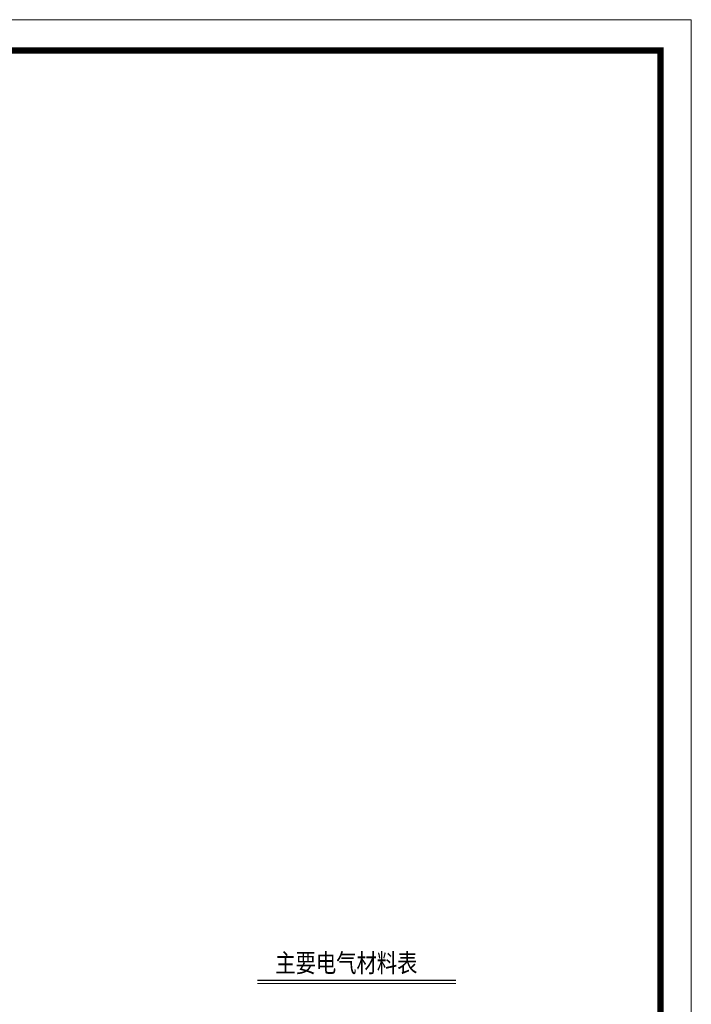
# Model space of a CAD drawing. Header units: millimetres. Extents: x 99955 to 321880, y 78800 to 170196.
# Tile 20 of 26: x 237093 to 248004, y 107889 to 123879. Entities that reach past the tile are written whole.
import ezdxf

# ---------------------------------------------------------------- set-up
doc = ezdxf.new("R2010")
doc.units = ezdxf.units.MM
doc.layers.add('DQ', color=3, linetype='Continuous', lineweight=13)
doc.styles.add('style2', font='simfang.ttf', dxfattribs={"width": 0.9, "height": 20})

# ---------------------------------------------------------------- blocks, each defined once
blk = doc.blocks.new('XTK')
at = {"lineweight": 0}
for p, q in [((26911.62, 39363.99), (27331.62, 39363.99)), ((27331.62, 39363.99), (27331.62, 39066.99))]:
    blk.add_line(p, q, dxfattribs=at)
at = {"lineweight": 0, "const_width": 1}
blk.add_lwpolyline([(26936.62, 39358.99), (27326.62, 39358.99), (27326.62, 39071.99), (26936.62, 39071.99)], close=True, dxfattribs=at)

msp = doc.modelspace()

# ---------------------------------------------------------------- linework, layer by layer
at = {"layer": 'DQ'}
msp.add_line((244181, 108225.2), (240956.3, 108225.2), dxfattribs=at)
at = {"layer": 'DQ', "const_width": 22.7}
msp.add_lwpolyline([(240956.3, 108277.1), (244181, 108277.1)], dxfattribs=at)

# ---------------------------------------------------------------- block references
at = {"xscale": 100, "yscale": 100, "zscale": 100}
msp.add_blockref('XTK', (-2485158, -3812520), dxfattribs=at)

# ---------------------------------------------------------------- texts
at = {"layer": 'DQ', "color": 3, "style": 'style2', "width": 0.8}
msp.add_text('主要电气材料表', height=302.4, dxfattribs=at).set_placement((241245.4, 108409.4))

doc.saveas('drawing.dxf')
